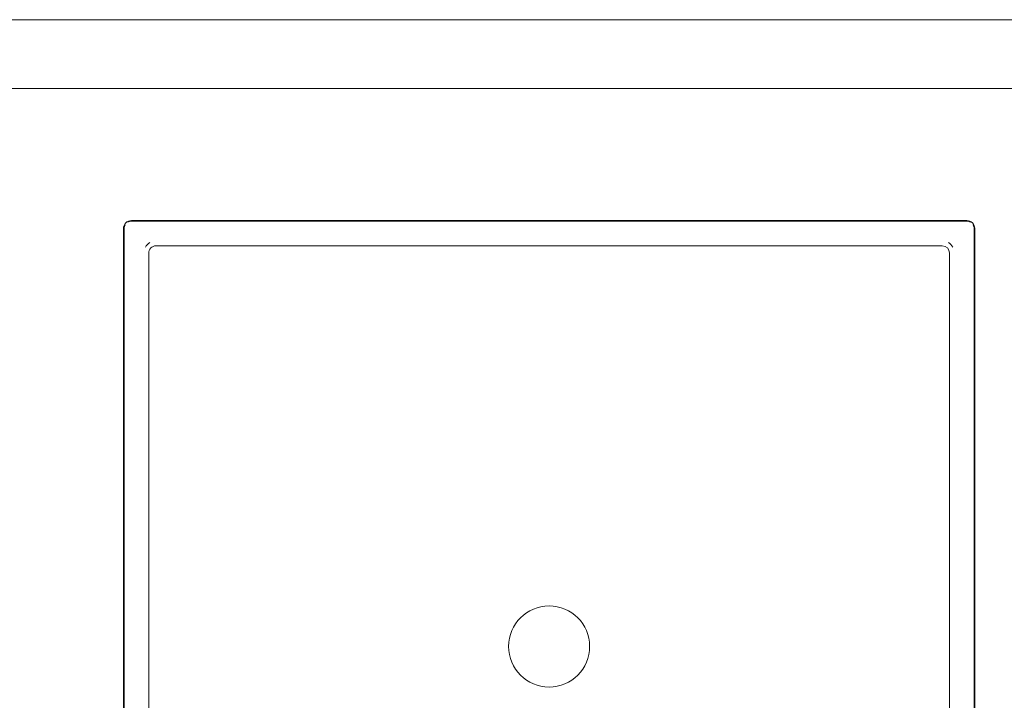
# Model space of a CAD drawing. Header units: millimetres. Extents: x -281 to 145437, y -16481 to 78869.
# Tile 171 of 256: x 27705 to 28106, y 37923 to 38200. Entities that reach past the tile are written whole.
import ezdxf

# ---------------------------------------------------------------- set-up
doc = ezdxf.new("R2010")
doc.units = ezdxf.units.MM
doc.linetypes.add('NLRS_Dash-0_6mm_Space-0_6mm_cpz', pattern=[1.2, 0.6, -0.6])
for name, color, linetype, lineweight in [('A--L$01A__Algemeen', 7, 'Continuous', 5), ('A--L74__VasteSanitaireVoorz', 1, 'Continuous', 5), ('A--L82__LosseGebruikersInvent', 1, 'Continuous', 5), ('A--L8__LosseInventaris', 1, 'Continuous', 5)]:
    doc.layers.add(name, color=color, linetype=linetype, lineweight=lineweight)

# ---------------------------------------------------------------- blocks, each defined once
blk = doc.blocks.new('NLRS_82_FU_UN_spoekbak_gen_kad - spoelbak dxbxh 900x1200x957-V201-L_80_ 11')
at = {"layer": 'A--L$01A__Algemeen'}
for p, q in [((-173.28, -492.32), (-173.28, -152.32)), ((173.28, -152.32), (173.28, -492.32)), ((170, -495.6), (-170, -495.6)), ((-572, -549.32), (572, -549.32)), ((0, -549.32), (-572, -549.32)), ((0, -549.32), (572, -549.32)), ((-600, -577.32), (600, -577.32))]:
    blk.add_line(p, q, dxfattribs=at)
for centre, start, end in [((-170, -492.32), 180, 270), ((170, -492.32), 270, 0)]:
    blk.add_arc(centre, 3.28, start, end, dxfattribs=at)
at = {"layer": 'A--L74__VasteSanitaireVoorz'}
for p, q in [((-173, -492.32), (-173, -152.32)), ((173, -152.32), (173, -492.32)), ((-163, -162.32), (-163, -482.32)), ((163, -482.32), (163, -162.32)), ((-160, -485.32), (160, -485.32)), ((170, -495.32), (-170, -495.32))]:
    blk.add_line(p, q, dxfattribs=at)
for centre, radius, start, end in [((0, -322.32), 16.5, 0, 180), ((0, -322.32), 16.5, 180, 360), ((-160, -482.32), 5, 210, 240), ((-160, -482.32), 3, 180, 270), ((160, -482.32), 3, 270, 0), ((160, -482.32), 5, 300, 330), ((-170, -492.32), 3, 180, 210), ((170, -492.32), 3, 330, 360), ((-170, -492.32), 3, 240, 270), ((170, -492.32), 3, 270, 300)]:
    blk.add_arc(centre, radius, start, end, dxfattribs=at)
blk = doc.blocks.new('NLRS_82_SE_LB_laboratorium apparaat space reservation_gen_cpz - lab apparaat_vloerniveau-57701539-L_80_ 11')
at = {"layer": 'A--L8__LosseInventaris', "linetype": 'NLRS_Dash-0_6mm_Space-0_6mm_cpz'}
blk.add_line((350, 500), (350, -500), dxfattribs=at)
blk.add_line((350, 500), (350, -500), dxfattribs=at)

msp = doc.modelspace()

# ---------------------------------------------------------------- block references
at = {"layer": 'A--L82__LosseGebruikersInvent', "rotation": 180}
msp.add_blockref('NLRS_82_FU_UN_spoekbak_gen_kad - spoelbak dxbxh 900x1200x957-V201-L_80_ 11', (27920.96, 37622.68), dxfattribs=at)
at = {"layer": 'A--L8__LosseInventaris', "linetype": 'NLRS_Dash-0_6mm_Space-0_6mm_cpz', "rotation": 89.99999999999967}
msp.add_blockref('NLRS_82_SE_LB_laboratorium apparaat space reservation_gen_cpz - lab apparaat_vloerniveau-57701539-L_80_ 11', (27920.96, 37822), dxfattribs=at)

doc.saveas('drawing.dxf')
